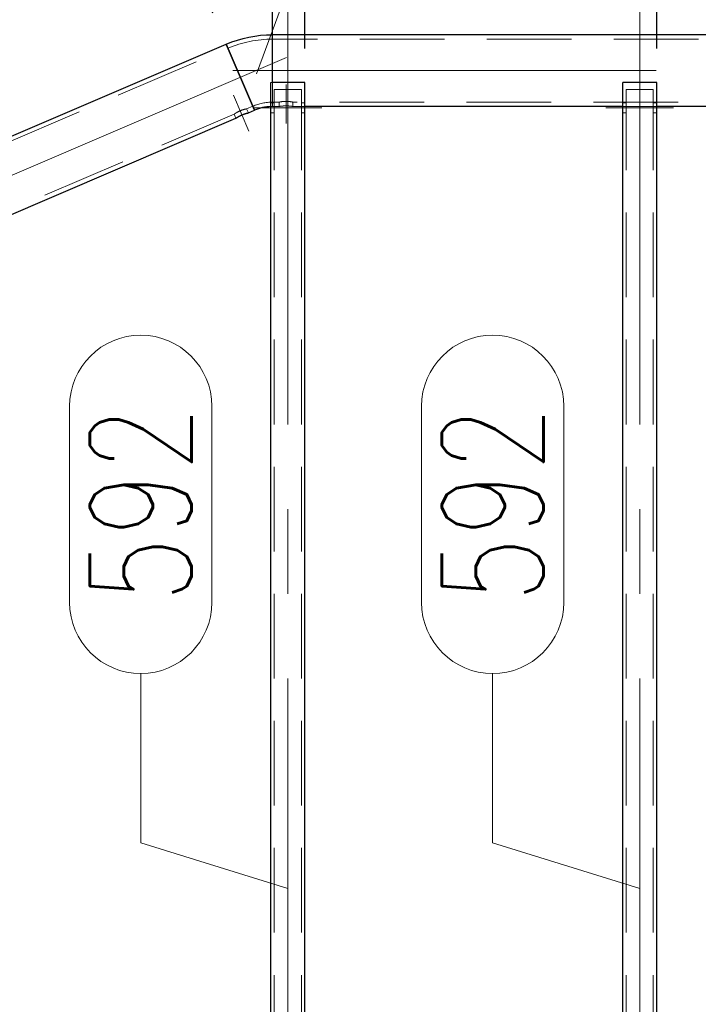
# Model space of a CAD drawing. Header units: millimetres. Extents: x -845 to -83, y 8759 to 9255.
# Tile 72 of 119: x -547 to -527, y 8913 to 8942. Entities that reach past the tile are written whole.
import ezdxf

# ---------------------------------------------------------------- set-up
doc = ezdxf.new("R2010")
doc.units = ezdxf.units.MM
doc.header["$LTSCALE"] = 10
doc.linetypes.add('HIDDEN', pattern=[0.375, 0.25, -0.125])
doc.linetypes.add('MITTE', pattern=[2, 1.25, -0.25, 0.25, -0.25])
doc.layers.get('Defpoints').update_dxf_attribs({"color": 1})
for name, color, linetype, lineweight in [('PS_DIM', 4, 'Continuous', 13), ('PS_Hidden', 2, 'HIDDEN', 9), ('PS_Mid', 5, 'MITTE', 15), ('PS_Pos', 1, 'Continuous', 15), ('PS_Shape', 161, 'Continuous', 30), ('PS_SOLID', 7, 'Continuous', 30)]:
    doc.layers.add(name, color=color, linetype=linetype, lineweight=lineweight)
doc.styles.add('simplex', font='simplex.shx', dxfattribs={"width": 0.75})
doc.dimstyles.new('1_20_GŁ_DS1-LS20', dxfattribs={"dimtxt": 2, "dimasz": 2, "dimexe": 2, "dimexo": 1, "dimgap": 1, "dimtad": 1, "dimjust": 4, "dimdec": 0, "dimlfac": 20, "dimtxsty": 'simplex', "dimblk1": 'NONE', "dimsah": 1, "dimcen": 2, "dimclrd": 256, "dimclre": 256, "dimclrt": 4, "dimadec": 1, "dimazin": 0, "dimtfac": 1, "dimtdec": 0, "dimtmove": 2, "dimatfit": 3, "dimfxl": 1, "dimarcsym": 0})
doc.dimstyles.new('1_20_PRZ', dxfattribs={"dimtxt": 2, "dimasz": 1, "dimexe": 2, "dimexo": 5, "dimgap": 1, "dimtad": 1, "dimdec": 0, "dimlfac": 20, "dimtxsty": 'simplex', "dimblk": 'dimznak', "dimcen": 2, "dimse1": 1, "dimse2": 1, "dimclrd": 256, "dimclrt": 4, "dimadec": 1, "dimazin": 0, "dimtfac": 1, "dimtdec": 0, "dimtix": 1, "dimtmove": 2, "dimatfit": 3, "dimldrblk": 'dim-grot', "dimfxl": 1, "dimarcsym": 0})

# ---------------------------------------------------------------- blocks, each defined once
blk = doc.blocks.new('*D102')
at = {"layer": 'Defpoints', "color": 0, "transparency": 16777216}
for p in [(-545.951, 8954.417), (-540.436, 8941.549), (-640.186, 8898.799)]:
    blk.add_point(p, dxfattribs=at)
at = {"layer": 'PS_DIM', "lineweight": -2, "transparency": 16777216}
for p, q in [((-540.83, 8942.469), (-546.739, 8956.256)), ((-645.701, 8911.667), (-547.789, 8953.63)), ((-640.58, 8899.718), (-646.489, 8913.506))]:
    blk.add_line(p, q, dxfattribs=at)
at = {"layer": 'PS_DIM', "transparency": 16777216}
blk.add_solid([(-547.92, 8953.936), (-547.658, 8953.323), (-545.951, 8954.417)], dxfattribs=at)
at = {"layer": 'PS_DIM', "color": 4, "transparency": 16777216, "insert": (-542.707, 8951.978), "char_height": 2, "attachment_point": 5, "rotation": 293.1986, "style": 'simplex'}
blk.add_mtext('2170', dxfattribs=at)
blk = doc.blocks.new('_None')
blk = doc.blocks.new('*D103')
at = {"layer": 'Defpoints', "color": 0, "transparency": 16777216}
for p in [(-539.073, 8960.961), (-540.436, 8941.549), (-539.073, 8939.709)]:
    blk.add_point(p, dxfattribs=at)
at = {"layer": 'PS_DIM', "lineweight": -2, "transparency": 16777216}
for p, q in [((-540.436, 8942.549), (-540.436, 8962.961)), ((-539.073, 8940.709), (-539.073, 8962.961)), ((-540.436, 8960.961), (-542.436, 8960.961)), ((-540.436, 8960.961), (-539.073, 8960.961)), ((-537.073, 8960.961), (-535.073, 8960.961))]:
    blk.add_line(p, q, dxfattribs=at)
at = {"layer": 'PS_DIM', "transparency": 16777216}
blk.add_solid([(-537.073, 8961.294), (-537.073, 8960.628), (-539.073, 8960.961)], dxfattribs=at)
at = {"layer": 'PS_DIM', "color": 4, "transparency": 16777216, "insert": (-542.456, 8957.798), "char_height": 2, "attachment_point": 5, "rotation": 90, "style": 'simplex'}
blk.add_mtext('-27', dxfattribs=at)
blk = doc.blocks.new('*D104')
at = {"layer": 'Defpoints', "color": 0, "transparency": 16777216}
for p in [(-539.073, 8960.961), (-539.073, 8941.829), (-539.073, 8939.709)]:
    blk.add_point(p, dxfattribs=at)
at = {"layer": 'PS_DIM', "lineweight": -2, "transparency": 16777216}
for p, q in [((-539.073, 8942.829), (-539.073, 8962.961)), ((-539.073, 8940.709), (-539.073, 8962.961)), ((-541.073, 8960.961), (-543.073, 8960.961)), ((-539.073, 8960.961), (-537.073, 8960.961))]:
    blk.add_line(p, q, dxfattribs=at)
at = {"layer": 'PS_DIM', "transparency": 16777216}
blk.add_solid([(-541.073, 8961.294), (-541.073, 8960.628), (-539.073, 8960.961)], dxfattribs=at)
at = {"layer": 'PS_DIM', "color": 4, "transparency": 16777216, "insert": (-539.115, 8964.27), "char_height": 2, "attachment_point": 5, "rotation": 90, "style": 'simplex'}
blk.add_mtext('0', dxfattribs=at)
blk = doc.blocks.new('*D105')
at = {"layer": 'Defpoints', "color": 0, "transparency": 16777216}
for p in [(-538.119, 8960.961), (-538.119, 8940.418), (-539.073, 8939.709)]:
    blk.add_point(p, dxfattribs=at)
at = {"layer": 'PS_DIM', "lineweight": -2, "transparency": 16777216}
for p, q in [((-539.073, 8940.709), (-539.073, 8962.961)), ((-538.119, 8941.418), (-538.119, 8962.961)), ((-539.073, 8960.961), (-541.073, 8960.961)), ((-539.073, 8960.961), (-538.119, 8960.961)), ((-536.119, 8960.961), (-534.119, 8960.961))]:
    blk.add_line(p, q, dxfattribs=at)
at = {"layer": 'PS_DIM', "transparency": 16777216}
blk.add_solid([(-536.119, 8961.294), (-536.119, 8960.628), (-538.119, 8960.961)], dxfattribs=at)
at = {"layer": 'PS_DIM', "color": 4, "transparency": 16777216, "insert": (-536.56, 8958.905), "char_height": 2, "attachment_point": 5, "rotation": 90, "style": 'simplex'}
blk.add_mtext('19', dxfattribs=at)
blk = doc.blocks.new('*D106')
at = {"layer": 'Defpoints', "color": 0, "transparency": 16777216}
for p in [(-527.731, 8960.961), (-527.731, 8940.418), (-539.073, 8939.709)]:
    blk.add_point(p, dxfattribs=at)
at = {"layer": 'PS_DIM', "lineweight": -2, "transparency": 16777216}
for p, q in [((-539.073, 8940.709), (-539.073, 8962.961)), ((-527.731, 8941.418), (-527.731, 8962.961)), ((-539.073, 8960.961), (-529.731, 8960.961))]:
    blk.add_line(p, q, dxfattribs=at)
at = {"layer": 'PS_DIM', "transparency": 16777216}
blk.add_solid([(-529.731, 8961.294), (-529.731, 8960.628), (-527.731, 8960.961)], dxfattribs=at)
at = {"layer": 'PS_DIM', "color": 4, "transparency": 16777216, "insert": (-529.751, 8958.012), "char_height": 2, "attachment_point": 5, "rotation": 90, "style": 'simplex'}
blk.add_mtext('227', dxfattribs=at)
blk = doc.blocks.new('*D107')
at = {"layer": 'Defpoints', "color": 0, "transparency": 16777216}
for p in [(-516.783, 8960.961), (-539.073, 8939.709), (-516.783, 8939.709)]:
    blk.add_point(p, dxfattribs=at)
at = {"layer": 'PS_DIM', "lineweight": -2, "transparency": 16777216}
for p, q in [((-539.073, 8940.709), (-539.073, 8962.961)), ((-516.783, 8940.709), (-516.783, 8962.961)), ((-539.073, 8960.961), (-518.783, 8960.961))]:
    blk.add_line(p, q, dxfattribs=at)
at = {"layer": 'PS_DIM', "transparency": 16777216}
blk.add_solid([(-518.783, 8961.294), (-518.783, 8960.628), (-516.783, 8960.961)], dxfattribs=at)
at = {"layer": 'PS_DIM', "color": 4, "transparency": 16777216, "insert": (-518.803, 8958.048), "char_height": 2, "attachment_point": 5, "rotation": 90, "style": 'simplex'}
blk.add_mtext('446', dxfattribs=at)
blk = doc.blocks.new('*D108')
at = {"layer": 'Defpoints', "color": 0, "transparency": 16777216}
for p in [(-507.343, 8960.961), (-507.343, 8940.418), (-539.073, 8939.709)]:
    blk.add_point(p, dxfattribs=at)
at = {"layer": 'PS_DIM', "lineweight": -2, "transparency": 16777216}
for p, q in [((-539.073, 8940.709), (-539.073, 8962.961)), ((-507.343, 8941.418), (-507.343, 8962.961)), ((-539.073, 8960.961), (-509.343, 8960.961))]:
    blk.add_line(p, q, dxfattribs=at)
at = {"layer": 'PS_DIM', "transparency": 16777216}
blk.add_solid([(-509.343, 8961.294), (-509.343, 8960.628), (-507.343, 8960.961)], dxfattribs=at)
at = {"layer": 'PS_DIM', "color": 4, "transparency": 16777216, "insert": (-509.363, 8958.012), "char_height": 2, "attachment_point": 5, "rotation": 90, "style": 'simplex'}
blk.add_mtext('635', dxfattribs=at)
blk = doc.blocks.new('*D109')
at = {"layer": 'Defpoints', "color": 0, "transparency": 16777216}
for p in [(-497.343, 8960.961), (-497.343, 8940.418), (-539.073, 8939.709)]:
    blk.add_point(p, dxfattribs=at)
at = {"layer": 'PS_DIM', "lineweight": -2, "transparency": 16777216}
for p, q in [((-539.073, 8940.709), (-539.073, 8962.961)), ((-497.343, 8941.418), (-497.343, 8962.961)), ((-539.073, 8960.961), (-499.343, 8960.961))]:
    blk.add_line(p, q, dxfattribs=at)
at = {"layer": 'PS_DIM', "transparency": 16777216}
blk.add_solid([(-499.343, 8961.294), (-499.343, 8960.628), (-497.343, 8960.961)], dxfattribs=at)
at = {"layer": 'PS_DIM', "color": 4, "transparency": 16777216, "insert": (-499.363, 8958.012), "char_height": 2, "attachment_point": 5, "rotation": 90, "style": 'simplex'}
blk.add_mtext('835', dxfattribs=at)
blk = doc.blocks.new('*D110')
at = {"layer": 'Defpoints', "color": 0, "transparency": 16777216}
for p in [(-487.343, 8960.961), (-487.343, 8940.418), (-539.073, 8939.709)]:
    blk.add_point(p, dxfattribs=at)
at = {"layer": 'PS_DIM', "lineweight": -2, "transparency": 16777216}
for p, q in [((-539.073, 8940.709), (-539.073, 8962.961)), ((-487.343, 8941.418), (-487.343, 8962.961)), ((-539.073, 8960.961), (-489.343, 8960.961))]:
    blk.add_line(p, q, dxfattribs=at)
at = {"layer": 'PS_DIM', "transparency": 16777216}
blk.add_solid([(-489.343, 8961.294), (-489.343, 8960.628), (-487.343, 8960.961)], dxfattribs=at)
at = {"layer": 'PS_DIM', "color": 4, "transparency": 16777216, "insert": (-489.363, 8957.441), "char_height": 2, "attachment_point": 5, "rotation": 90, "style": 'simplex'}
blk.add_mtext('1035', dxfattribs=at)
blk = doc.blocks.new('*D111')
at = {"layer": 'Defpoints', "color": 0, "transparency": 16777216}
for p in [(-477.343, 8960.961), (-477.343, 8940.418), (-539.073, 8939.709)]:
    blk.add_point(p, dxfattribs=at)
at = {"layer": 'PS_DIM', "lineweight": -2, "transparency": 16777216}
for p, q in [((-539.073, 8940.709), (-539.073, 8962.961)), ((-477.343, 8941.418), (-477.343, 8962.961)), ((-539.073, 8960.961), (-479.343, 8960.961))]:
    blk.add_line(p, q, dxfattribs=at)
at = {"layer": 'PS_DIM', "transparency": 16777216}
blk.add_solid([(-479.343, 8961.294), (-479.343, 8960.628), (-477.343, 8960.961)], dxfattribs=at)
at = {"layer": 'PS_DIM', "color": 4, "transparency": 16777216, "insert": (-479.363, 8957.441), "char_height": 2, "attachment_point": 5, "rotation": 90, "style": 'simplex'}
blk.add_mtext('1235', dxfattribs=at)
blk = doc.blocks.new('*D112')
at = {"layer": 'Defpoints', "color": 0, "transparency": 16777216}
for p in [(-470.243, 8960.961), (-470.243, 8941.829), (-539.073, 8939.709)]:
    blk.add_point(p, dxfattribs=at)
at = {"layer": 'PS_DIM', "lineweight": -2, "transparency": 16777216}
for p, q in [((-539.073, 8940.709), (-539.073, 8962.961)), ((-470.243, 8942.829), (-470.243, 8962.961)), ((-539.073, 8960.961), (-472.243, 8960.961))]:
    blk.add_line(p, q, dxfattribs=at)
at = {"layer": 'PS_DIM', "transparency": 16777216}
blk.add_solid([(-472.243, 8961.294), (-472.243, 8960.628), (-470.243, 8960.961)], dxfattribs=at)
at = {"layer": 'PS_DIM', "color": 4, "transparency": 16777216, "insert": (-472.263, 8957.441), "char_height": 2, "attachment_point": 5, "rotation": 90, "style": 'simplex'}
blk.add_mtext('1377', dxfattribs=at)
blk = doc.blocks.new('*D113')
at = {"layer": 'Defpoints', "color": 0, "transparency": 16777216}
for p in [(-466.783, 8960.961), (-539.073, 8939.709), (-466.783, 8938.369)]:
    blk.add_point(p, dxfattribs=at)
at = {"layer": 'PS_DIM', "lineweight": -2, "transparency": 16777216}
for p, q in [((-539.073, 8940.709), (-539.073, 8962.961)), ((-466.783, 8939.369), (-466.783, 8962.961)), ((-539.073, 8960.961), (-468.783, 8960.961))]:
    blk.add_line(p, q, dxfattribs=at)
at = {"layer": 'PS_DIM', "transparency": 16777216}
blk.add_solid([(-468.783, 8961.294), (-468.783, 8960.628), (-466.783, 8960.961)], dxfattribs=at)
at = {"layer": 'PS_DIM', "color": 4, "transparency": 16777216, "insert": (-468.803, 8957.477), "char_height": 2, "attachment_point": 5, "rotation": 90, "style": 'simplex'}
blk.add_mtext('1446', dxfattribs=at)
blk = doc.blocks.new('dimznak')
at = {"color": 0}
for points in [[(0, 2), (0, -2)], [(-2, 0), (2, 0)]]:
    blk.add_lwpolyline(points, dxfattribs=at)
at = {"color": 2}
blk.add_lwpolyline([(1, 1), (-1, -1)], dxfattribs=at)
blk = doc.blocks.new('*D137')
at = {"layer": 'Defpoints', "color": 0, "transparency": 16777216}
for p in [(-470.243, 8941.829), (-619.283, 8849.329), (-452.312, 8849.329)]:
    blk.add_point(p, dxfattribs=at)
at = {"layer": 'PS_DIM', "lineweight": -2, "transparency": 16777216}
blk.add_line((-452.312, 8940.829), (-452.312, 8850.329), dxfattribs=at)
for p, rotation in [((-452.312, 8941.829), 90), ((-452.312, 8849.329), 270)]:
    blk.add_blockref('dimznak', p, dxfattribs=dict(at, rotation=rotation))
at = {"layer": 'PS_DIM', "color": 4, "transparency": 16777216, "insert": (-454.312, 8895.579), "char_height": 2, "attachment_point": 5, "rotation": 90, "style": 'simplex'}
blk.add_mtext('1850', dxfattribs=at)
blk = doc.blocks.new('dim-grot')
blk.add_hatch(color=256).paths.add_polyline_path([(0, 0), (-2, 0.5), (-2, -0.5)])
blk.add_lwpolyline([(0, 0), (-2, 0.5), (-2, -0.5), (0, 0)])
blk = doc.blocks.new('*X258')
at = {"layer": 'PS_Hidden', "color": 2, "linetype": 'HIDDEN'}
for p, q in [((-470.243, 8941.699), (-539.073, 8941.699)), ((-640.135, 8898.68), (-540.385, 8941.43)), ((-539.119, 8940.417), (-539.119, 8940.418)), ((-539.073, 8940.418), (-539.119, 8940.418)), ((-539.073, 8939.709), (-539.073, 8940.418)), ((-539.073, 8939.709), (-539.073, 8940.418)), ((-539.019, 8892.829), (-539.019, 8940.209)), ((-539.019, 8940.209), (-538.219, 8940.209)), ((-538.219, 8892.829), (-538.219, 8940.209)), ((-528.631, 8892.829), (-528.631, 8940.209)), ((-528.631, 8940.209), (-527.831, 8940.209)), ((-527.831, 8892.829), (-527.831, 8940.209)), ((-539.836, 8939.642), (-539.652, 8939.72)), ((-539.119, 8939.823), (-539.019, 8939.823)), ((-538.873, 8939.839), (-539.073, 8939.839)), ((-538.872, 8939.839), (-538.873, 8939.839)), ((-538.873, 8939.839), (-538.873, 8939.839)), ((-538.873, 8939.839), (-538.873, 8939.839)), ((-538.873, 8939.709), (-538.873, 8939.839)), ((-538.871, 8939.84), (-538.872, 8939.839)), ((-538.869, 8939.84), (-538.871, 8939.84)), ((-538.867, 8939.841), (-538.869, 8939.84)), ((-538.864, 8939.841), (-538.867, 8939.841)), ((-538.86, 8939.842), (-538.864, 8939.841)), ((-538.857, 8939.843), (-538.86, 8939.842)), ((-538.852, 8939.843), (-538.857, 8939.843)), ((-538.847, 8939.844), (-538.852, 8939.843)), ((-538.842, 8939.845), (-538.847, 8939.844)), ((-538.837, 8939.846), (-538.842, 8939.845)), ((-538.831, 8939.847), (-538.837, 8939.846)), ((-538.824, 8939.848), (-538.831, 8939.847)), ((-538.818, 8939.849), (-538.824, 8939.848)), ((-538.811, 8939.851), (-538.818, 8939.849)), ((-538.803, 8939.852), (-538.811, 8939.851)), ((-538.796, 8939.853), (-538.803, 8939.852)), ((-538.803, 8939.72), (-538.796, 8939.721)), ((-538.788, 8939.854), (-538.796, 8939.853)), ((-538.796, 8939.721), (-538.788, 8939.722)), ((-538.779, 8939.855), (-538.788, 8939.854)), ((-538.788, 8939.722), (-538.779, 8939.723)), ((-538.77, 8939.856), (-538.779, 8939.855)), ((-538.779, 8939.723), (-538.77, 8939.724)), ((-538.761, 8939.857), (-538.77, 8939.856)), ((-538.77, 8939.724), (-538.761, 8939.724)), ((-538.752, 8939.857), (-538.761, 8939.857)), ((-538.761, 8939.724), (-538.752, 8939.725)), ((-538.742, 8939.858), (-538.752, 8939.857)), ((-538.752, 8939.725), (-538.742, 8939.726)), ((-538.733, 8939.859), (-538.742, 8939.858)), ((-538.742, 8939.726), (-538.733, 8939.726)), ((-538.723, 8939.86), (-538.733, 8939.859)), ((-538.733, 8939.726), (-538.723, 8939.727)), ((-538.713, 8939.86), (-538.723, 8939.86)), ((-538.723, 8939.727), (-538.713, 8939.727)), ((-538.703, 8939.86), (-538.713, 8939.86)), ((-538.713, 8939.727), (-538.703, 8939.728)), ((-538.693, 8939.861), (-538.703, 8939.86)), ((-538.703, 8939.728), (-538.693, 8939.728)), ((-538.683, 8939.861), (-538.693, 8939.861)), ((-538.693, 8939.728), (-538.683, 8939.728)), ((-538.673, 8939.861), (-538.683, 8939.861)), ((-538.683, 8939.728), (-538.673, 8939.728)), ((-538.663, 8939.861), (-538.673, 8939.861)), ((-538.673, 8939.728), (-538.663, 8939.728)), ((-538.653, 8939.861), (-538.663, 8939.861)), ((-538.663, 8939.728), (-538.653, 8939.728)), ((-538.643, 8939.86), (-538.653, 8939.861)), ((-538.653, 8939.728), (-538.643, 8939.728)), ((-538.633, 8939.86), (-538.643, 8939.86)), ((-538.643, 8939.728), (-538.633, 8939.727)), ((-538.623, 8939.86), (-538.633, 8939.86)), ((-538.633, 8939.727), (-538.623, 8939.727)), ((-538.613, 8939.859), (-538.623, 8939.86)), ((-538.623, 8939.727), (-538.613, 8939.726)), ((-538.603, 8939.858), (-538.613, 8939.859)), ((-538.613, 8939.726), (-538.603, 8939.726)), ((-538.594, 8939.857), (-538.603, 8939.858)), ((-538.603, 8939.726), (-538.594, 8939.725)), ((-538.584, 8939.857), (-538.594, 8939.857)), ((-538.594, 8939.725), (-538.585, 8939.724)), ((-538.585, 8939.724), (-538.575, 8939.724)), ((-538.575, 8939.856), (-538.584, 8939.857)), ((-538.567, 8939.855), (-538.575, 8939.856)), ((-538.575, 8939.724), (-538.567, 8939.723)), ((-538.558, 8939.854), (-538.567, 8939.855)), ((-538.567, 8939.723), (-538.558, 8939.722)), ((-538.55, 8939.853), (-538.558, 8939.854)), ((-538.558, 8939.722), (-538.55, 8939.721)), ((-538.542, 8939.852), (-538.55, 8939.853)), ((-538.55, 8939.721), (-538.542, 8939.72)), ((-538.535, 8939.851), (-538.542, 8939.852)), ((-538.528, 8939.849), (-538.535, 8939.851)), ((-538.521, 8939.848), (-538.528, 8939.849)), ((-538.515, 8939.847), (-538.521, 8939.848)), ((-538.509, 8939.846), (-538.515, 8939.847)), ((-538.504, 8939.845), (-538.509, 8939.846)), ((-538.498, 8939.844), (-538.504, 8939.845)), ((-538.493, 8939.843), (-538.498, 8939.844)), ((-538.489, 8939.843), (-538.493, 8939.843)), ((-538.485, 8939.842), (-538.489, 8939.843)), ((-538.482, 8939.841), (-538.485, 8939.842)), ((-538.479, 8939.841), (-538.482, 8939.841)), ((-538.477, 8939.84), (-538.479, 8939.841)), ((-538.475, 8939.84), (-538.477, 8939.84)), ((-538.474, 8939.839), (-538.475, 8939.84)), ((-538.473, 8939.839), (-538.474, 8939.839)), ((-538.473, 8939.839), (-538.473, 8939.839)), ((-470.843, 8939.839), (-538.473, 8939.839)), ((-538.473, 8939.709), (-538.473, 8939.839)), ((-538.219, 8939.823), (-538.119, 8939.823)), ((-528.731, 8939.823), (-528.631, 8939.823)), ((-527.831, 8939.823), (-527.731, 8939.823)), ((-638.851, 8897.207), (-540.203, 8939.484)), ((-540.202, 8939.485), (-540.203, 8939.485)), ((-540.203, 8939.485), (-540.203, 8939.484)), ((-540.203, 8939.484), (-540.203, 8939.484)), ((-540.203, 8939.484), (-540.152, 8939.364)), ((-540.2, 8939.486), (-540.202, 8939.485)), ((-540.198, 8939.488), (-540.2, 8939.486)), ((-540.196, 8939.489), (-540.198, 8939.488)), ((-540.193, 8939.491), (-540.196, 8939.489)), ((-540.19, 8939.493), (-540.193, 8939.491)), ((-540.186, 8939.496), (-540.19, 8939.493)), ((-540.182, 8939.499), (-540.186, 8939.496)), ((-540.178, 8939.502), (-540.182, 8939.499)), ((-540.173, 8939.505), (-540.178, 8939.502)), ((-540.168, 8939.508), (-540.173, 8939.505)), ((-540.162, 8939.512), (-540.168, 8939.508)), ((-540.157, 8939.515), (-540.162, 8939.512)), ((-540.151, 8939.519), (-540.157, 8939.515)), ((-540.145, 8939.523), (-540.151, 8939.519)), ((-540.138, 8939.527), (-540.145, 8939.523)), ((-540.131, 8939.531), (-540.138, 8939.527)), ((-540.123, 8939.535), (-540.131, 8939.531)), ((-540.116, 8939.54), (-540.123, 8939.535)), ((-540.108, 8939.544), (-540.116, 8939.54)), ((-540.099, 8939.548), (-540.108, 8939.544)), ((-540.091, 8939.553), (-540.099, 8939.548)), ((-540.082, 8939.557), (-540.091, 8939.553)), ((-540.073, 8939.562), (-540.082, 8939.557)), ((-540.064, 8939.566), (-540.073, 8939.562)), ((-540.055, 8939.571), (-540.064, 8939.566)), ((-540.046, 8939.575), (-540.055, 8939.571)), ((-540.037, 8939.579), (-540.046, 8939.575)), ((-540.028, 8939.583), (-540.037, 8939.579)), ((-540.019, 8939.587), (-540.028, 8939.583)), ((-540.01, 8939.59), (-540.019, 8939.587)), ((-540.001, 8939.594), (-540.01, 8939.59)), ((-539.991, 8939.598), (-540.001, 8939.594)), ((-539.982, 8939.601), (-539.991, 8939.598)), ((-539.973, 8939.604), (-539.982, 8939.601)), ((-539.963, 8939.608), (-539.973, 8939.604)), ((-539.954, 8939.611), (-539.963, 8939.608)), ((-539.945, 8939.614), (-539.954, 8939.611)), ((-539.937, 8939.616), (-539.945, 8939.614)), ((-539.928, 8939.619), (-539.937, 8939.616)), ((-539.92, 8939.621), (-539.928, 8939.619)), ((-539.912, 8939.624), (-539.92, 8939.621)), ((-539.904, 8939.626), (-539.912, 8939.624)), ((-539.897, 8939.627), (-539.904, 8939.626)), ((-539.891, 8939.629), (-539.897, 8939.627)), ((-539.884, 8939.631), (-539.891, 8939.629)), ((-539.878, 8939.632), (-539.884, 8939.631)), ((-539.872, 8939.634), (-539.878, 8939.632)), ((-539.866, 8939.635), (-539.872, 8939.634)), ((-539.861, 8939.636), (-539.866, 8939.635)), ((-539.856, 8939.637), (-539.861, 8939.636)), ((-539.852, 8939.638), (-539.856, 8939.637)), ((-539.848, 8939.639), (-539.852, 8939.638)), ((-539.845, 8939.64), (-539.848, 8939.639)), ((-539.842, 8939.64), (-539.845, 8939.64)), ((-539.84, 8939.641), (-539.842, 8939.64)), ((-539.838, 8939.641), (-539.84, 8939.641)), ((-539.837, 8939.641), (-539.838, 8939.641)), ((-539.836, 8939.641), (-539.837, 8939.641)), ((-539.836, 8939.642), (-539.836, 8939.641)), ((-539.836, 8939.642), (-539.785, 8939.522)), ((-539.019, 8939.709), (-539.119, 8939.709)), ((-539.119, 8939.523), (-539.019, 8939.523)), ((-538.873, 8939.709), (-539.073, 8939.709)), ((-538.873, 8939.709), (-538.873, 8939.709)), ((-538.873, 8939.709), (-538.872, 8939.709)), ((-538.872, 8939.709), (-538.871, 8939.71)), ((-538.871, 8939.71), (-538.869, 8939.71)), ((-538.869, 8939.71), (-538.867, 8939.71)), ((-538.867, 8939.71), (-538.864, 8939.711)), ((-538.864, 8939.711), (-538.86, 8939.711)), ((-538.86, 8939.711), (-538.857, 8939.712)), ((-538.857, 8939.712), (-538.852, 8939.713)), ((-538.852, 8939.713), (-538.847, 8939.714)), ((-538.847, 8939.714), (-538.842, 8939.715)), ((-538.842, 8939.715), (-538.837, 8939.715)), ((-538.837, 8939.715), (-538.831, 8939.716)), ((-538.831, 8939.716), (-538.824, 8939.717)), ((-538.824, 8939.717), (-538.818, 8939.718)), ((-538.818, 8939.718), (-538.811, 8939.719)), ((-538.811, 8939.719), (-538.803, 8939.72)), ((-538.542, 8939.72), (-538.535, 8939.719)), ((-538.535, 8939.719), (-538.528, 8939.718)), ((-538.528, 8939.718), (-538.521, 8939.717)), ((-538.521, 8939.717), (-538.515, 8939.716)), ((-538.515, 8939.716), (-538.509, 8939.715)), ((-538.509, 8939.715), (-538.503, 8939.715)), ((-538.503, 8939.715), (-538.498, 8939.714)), ((-538.498, 8939.714), (-538.493, 8939.713)), ((-538.493, 8939.713), (-538.489, 8939.712)), ((-538.489, 8939.712), (-538.485, 8939.711)), ((-538.485, 8939.711), (-538.482, 8939.711)), ((-538.482, 8939.711), (-538.479, 8939.71)), ((-538.479, 8939.71), (-538.477, 8939.71)), ((-538.477, 8939.71), (-538.475, 8939.71)), ((-538.475, 8939.71), (-538.474, 8939.709)), ((-538.474, 8939.709), (-538.473, 8939.709)), ((-538.473, 8939.709), (-538.473, 8939.709)), ((-538.119, 8939.709), (-538.473, 8939.709)), ((-538.119, 8939.709), (-538.219, 8939.709)), ((-538.219, 8939.523), (-538.119, 8939.523)), ((-528.631, 8939.709), (-528.731, 8939.709)), ((-527.731, 8939.709), (-528.731, 8939.709)), ((-528.731, 8939.523), (-528.631, 8939.523)), ((-527.731, 8939.709), (-527.831, 8939.709)), ((-527.831, 8939.523), (-527.731, 8939.523))]:
    blk.add_line(p, q, dxfattribs=at)
at = {"layer": 'PS_Hidden', "extrusion": (0, 0, -1)}
blk.add_arc((539.073, 8938.369), 3.33, 66.8014, 90, dxfattribs=at)
at = {"layer": 'PS_Hidden'}
for radius, end in [(1.47, 113.1986), (1.34, 91.9756)]:
    blk.add_arc((-539.073, 8938.369), radius, 90, end, dxfattribs=at)
at = {"layer": 'PS_Mid', "color": 5, "linetype": 'MITTE'}
for p, q in [((-538.619, 8890.329), (-538.619, 8942.918)), ((-528.231, 8890.329), (-528.231, 8942.918)), ((-642.066, 8896.84), (-537.72, 8941.56)), ((-467.743, 8940.769), (-541.573, 8940.769)), ((-538.673, 8940.363), (-538.673, 8939.209)), ((-539.771, 8938.984), (-540.226, 8940.044)), ((-538.519, 8939.673), (-539.619, 8939.673)), ((-538.519, 8939.673), (-539.619, 8939.673)), ((-537.619, 8939.673), (-538.719, 8939.673)), ((-537.619, 8939.673), (-538.719, 8939.673)), ((-528.131, 8939.673), (-529.231, 8939.673)), ((-528.131, 8939.673), (-529.231, 8939.673)), ((-527.231, 8939.673), (-528.331, 8939.673)), ((-527.231, 8939.673), (-528.331, 8939.673))]:
    blk.add_line(p, q, dxfattribs=at)
at = {"layer": 'PS_SOLID', "color": 7, "linetype": 'Continuous'}
for p, q in [((-539.073, 8940.418), (-539.073, 8941.829)), ((-539.073, 8940.418), (-539.073, 8941.829)), ((-470.243, 8941.829), (-539.073, 8941.829)), ((-640.186, 8898.799), (-540.436, 8941.549)), ((-539.601, 8939.601), (-540.436, 8941.549)), ((-540.436, 8941.549), (-539.601, 8939.601)), ((-539.119, 8892.829), (-539.119, 8940.417)), ((-538.119, 8940.418), (-539.073, 8940.418)), ((-538.119, 8892.829), (-538.119, 8940.418)), ((-528.731, 8892.829), (-528.731, 8940.418)), ((-527.731, 8940.418), (-528.731, 8940.418)), ((-527.731, 8892.829), (-527.731, 8940.418)), ((-540.047, 8939.427), (-540.039, 8939.431)), ((-540.039, 8939.431), (-540.03, 8939.436)), ((-540.03, 8939.436), (-540.021, 8939.44)), ((-540.021, 8939.44), (-540.012, 8939.444)), ((-540.012, 8939.444), (-540.003, 8939.449)), ((-540.003, 8939.449), (-539.994, 8939.453)), ((-539.994, 8939.453), (-539.985, 8939.457)), ((-539.985, 8939.457), (-539.976, 8939.461)), ((-539.976, 8939.461), (-539.967, 8939.465)), ((-539.967, 8939.465), (-539.958, 8939.468)), ((-539.958, 8939.468), (-539.948, 8939.472)), ((-539.948, 8939.472), (-539.939, 8939.476)), ((-539.939, 8939.476), (-539.93, 8939.479)), ((-539.93, 8939.479), (-539.92, 8939.483)), ((-539.92, 8939.483), (-539.911, 8939.486)), ((-539.911, 8939.486), (-539.902, 8939.489)), ((-539.902, 8939.489), (-539.893, 8939.492)), ((-539.893, 8939.492), (-539.885, 8939.495)), ((-539.885, 8939.495), (-539.876, 8939.498)), ((-539.876, 8939.498), (-539.868, 8939.5)), ((-539.868, 8939.5), (-539.86, 8939.503)), ((-539.86, 8939.503), (-539.853, 8939.505)), ((-539.853, 8939.505), (-539.846, 8939.507)), ((-539.846, 8939.507), (-539.839, 8939.509)), ((-539.839, 8939.509), (-539.832, 8939.51)), ((-539.832, 8939.51), (-539.826, 8939.512)), ((-539.826, 8939.512), (-539.82, 8939.513)), ((-539.82, 8939.513), (-539.815, 8939.515)), ((-539.815, 8939.515), (-539.81, 8939.516)), ((-539.81, 8939.516), (-539.805, 8939.517)), ((-539.805, 8939.517), (-539.801, 8939.518)), ((-539.801, 8939.518), (-539.797, 8939.519)), ((-539.797, 8939.519), (-539.794, 8939.52)), ((-539.794, 8939.52), (-539.791, 8939.521)), ((-539.791, 8939.521), (-539.789, 8939.521)), ((-539.789, 8939.521), (-539.787, 8939.522)), ((-539.787, 8939.522), (-539.786, 8939.522)), ((-539.786, 8939.522), (-539.785, 8939.522)), ((-539.785, 8939.522), (-539.601, 8939.601)), ((-539.785, 8939.522), (-539.785, 8939.522)), ((-528.731, 8939.709), (-538.119, 8939.709)), ((-518.903, 8939.709), (-527.731, 8939.709)), ((-548.507, 8935.784), (-540.152, 8939.364)), ((-540.152, 8939.364), (-540.152, 8939.365)), ((-540.152, 8939.365), (-540.151, 8939.365)), ((-540.151, 8939.365), (-540.15, 8939.366)), ((-540.15, 8939.366), (-540.149, 8939.367)), ((-540.149, 8939.367), (-540.147, 8939.368)), ((-540.147, 8939.368), (-540.144, 8939.37)), ((-540.144, 8939.37), (-540.142, 8939.371)), ((-540.142, 8939.371), (-540.138, 8939.374)), ((-540.138, 8939.374), (-540.135, 8939.376)), ((-540.135, 8939.376), (-540.131, 8939.379)), ((-540.131, 8939.379), (-540.126, 8939.381)), ((-540.126, 8939.381), (-540.121, 8939.384)), ((-540.121, 8939.384), (-540.116, 8939.388)), ((-540.116, 8939.388), (-540.111, 8939.391)), ((-540.111, 8939.391), (-540.105, 8939.394)), ((-540.105, 8939.394), (-540.099, 8939.398)), ((-540.099, 8939.398), (-540.093, 8939.402)), ((-540.093, 8939.402), (-540.086, 8939.406)), ((-540.086, 8939.406), (-540.079, 8939.41)), ((-540.079, 8939.41), (-540.071, 8939.414)), ((-540.071, 8939.414), (-540.064, 8939.418)), ((-540.064, 8939.418), (-540.056, 8939.423)), ((-540.056, 8939.423), (-540.047, 8939.427))]:
    blk.add_line(p, q, dxfattribs=at)
at = {"layer": 'PS_SOLID', "extrusion": (0, 0, -1)}
blk.add_arc((539.073, 8938.369), 3.46, 66.8014, 90, dxfattribs=at)
at = {"layer": 'PS_SOLID'}
blk.add_arc((-539.073, 8938.369), 1.34, 91.9756, 113.1986, dxfattribs=at)
blk = doc.blocks.new('*X286')
at = {"color": 1}
for p, q in [((-545.061, 8925.076), (-545.061, 8930.862)), ((-540.861, 8925.076), (-540.861, 8930.862)), ((-542.961, 8917.976), (-542.961, 8922.976)), ((-538.619, 8916.63), (-542.961, 8917.976))]:
    blk.add_line(p, q, dxfattribs=at)
for centre, start, end in [((-542.961, 8930.862), 0, 180), ((-542.961, 8925.076), 180, 0)]:
    blk.add_arc(centre, 2.1, start, end, dxfattribs=at)
at = {"color": 30, "style": 'simplex', "width": 0.75}
blk.add_text('592', height=3, rotation=90, dxfattribs=at).set_placement((-541.461, 8925.076))
blk = doc.blocks.new('*X289')
at = {"color": 1}
for p, q in [((-529.637, 8950.344), (-524.28, 8950.344)), ((-539.546, 8940.672), (-536.737, 8948.244)), ((-536.737, 8948.244), (-531.737, 8948.244)), ((-529.637, 8946.144), (-524.28, 8946.144))]:
    blk.add_line(p, q, dxfattribs=at)
for centre, start, end in [((-529.637, 8948.244), 90, 270), ((-524.28, 8948.244), 270, 90)]:
    blk.add_arc(centre, 2.1, start, end, dxfattribs=at)
at = {"color": 30, "style": 'simplex', "width": 0.75}
blk.add_text('613', height=3, dxfattribs=at).set_placement((-529.637, 8946.744))
blk = doc.blocks.new('*X721')
at = {"color": 1}
for p, q in [((-534.673, 8925.076), (-534.673, 8930.862)), ((-530.473, 8925.076), (-530.473, 8930.862)), ((-532.573, 8917.976), (-532.573, 8922.976)), ((-528.231, 8916.63), (-532.573, 8917.976))]:
    blk.add_line(p, q, dxfattribs=at)
for centre, start, end in [((-532.573, 8930.862), 0, 180), ((-532.573, 8925.076), 180, 0)]:
    blk.add_arc(centre, 2.1, start, end, dxfattribs=at)
at = {"color": 30, "style": 'simplex', "width": 0.75}
blk.add_text('592', height=3, rotation=90, dxfattribs=at).set_placement((-531.073, 8925.076))

msp = doc.modelspace()

# ---------------------------------------------------------------- block references
at = {"layer": 'PS_Pos'}
for name in ['*X289', '*X286', '*X721']:
    msp.add_blockref(name, (0, 0), dxfattribs=at)
at = {"layer": 'PS_Shape', "color": 31}
msp.add_blockref('*X258', (0, 0), dxfattribs=at)

# ---------------------------------------------------------------- dimensions: what is measured, and where the dimension line sits
at = {"layer": 'PS_DIM'}
for p1, text, picture, middle in [((-539.073, 8941.829), '0', '*D104', (-539.115, 8964.27)), ((-540.436, 8941.549), '-27', '*D103', (-542.456, 8957.798))]:
    dim = msp.add_linear_dim(base=(-539.073, 8960.961), p1=p1, p2=(-539.073, 8939.709), text=text, dimstyle='1_20_GŁ_DS1-LS20', dxfattribs=at)
    dim.commit()
    dim.dimension.update_dxf_attribs({"geometry": picture, "text_midpoint": middle, "dimtype": 128, "text_rotation": 90})
for base, p2, picture, middle in [((-538.119, 8960.961), (-538.119, 8940.418), '*D105', (-536.56, 8958.905)), ((-527.731, 8960.961), (-527.731, 8940.418), '*D106', (-529.751, 8958.012)), ((-516.783, 8960.961), (-516.783, 8939.709), '*D107', (-518.803, 8958.048)), ((-507.343, 8960.961), (-507.343, 8940.418), '*D108', (-509.363, 8958.012)), ((-497.343, 8960.961), (-497.343, 8940.418), '*D109', (-499.363, 8958.012)), ((-487.343, 8960.961), (-487.343, 8940.418), '*D110', (-489.363, 8957.441)), ((-477.343, 8960.961), (-477.343, 8940.418), '*D111', (-479.363, 8957.441)), ((-470.243, 8960.961), (-470.243, 8941.829), '*D112', (-472.263, 8957.441)), ((-466.783, 8960.961), (-466.783, 8938.369), '*D113', (-468.803, 8957.477))]:
    dim = msp.add_linear_dim(base=base, p1=(-539.073, 8939.709), p2=p2, dimstyle='1_20_GŁ_DS1-LS20', dxfattribs=at)
    dim.commit()
    dim.dimension.update_dxf_attribs({"geometry": picture, "text_midpoint": middle, "dimtype": 128, "text_rotation": 90})
dim = msp.add_linear_dim(base=(-545.951, 8954.417), p1=(-640.186, 8898.799), p2=(-540.436, 8941.549), angle=23.1986, dimstyle='1_20_GŁ_DS1-LS20', dxfattribs=at)
dim.commit()
dim.dimension.update_dxf_attribs({"geometry": '*D102', "text_midpoint": (-542.707, 8951.978), "dimtype": 128, "text_rotation": 293.1986})
dim = msp.add_linear_dim(base=(-452.312, 8849.329), p1=(-470.243, 8941.829), p2=(-619.283, 8849.329), angle=90, dimstyle='1_20_PRZ', dxfattribs=at)
dim.commit()
dim.dimension.update_dxf_attribs({"geometry": '*D137', "text_midpoint": (-454.312, 8895.579)})

doc.saveas('drawing.dxf')
